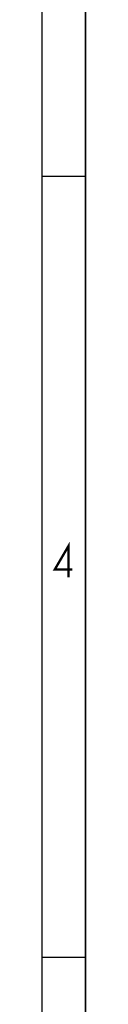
# Model space of a CAD drawing. Header units: millimetres. Extents: x 0 to 840, y 0 to 594.
# Tile 19 of 27: x 834.47 to 840, y 291.09 to 415.58. Entities that reach past the tile are written whole.
import ezdxf

# ---------------------------------------------------------------- set-up
doc = ezdxf.new("R2010")
doc.units = ezdxf.units.MM
doc.header["$LTSCALE"] = 46.2
doc.layers.get('0').update_dxf_attribs({"linetype": 'CONTINUOUS'})

msp = doc.modelspace()

# ---------------------------------------------------------------- linework, layer by layer
at = {"color": 7, "linetype": 'CONTINUOUS', "true_color": 0xf5f5f5}
for p, q in [((840, 0), (840, 594)), ((839.956, 0.716), (839.956, 593.342)), ((834.469, 6.203), (834.469, 587.855)), ((834.469, 395.8), (839.956, 395.8)), ((834.469, 297.029), (839.956, 297.029))]:
    msp.add_line(p, q, dxfattribs=at)
at = {"color": 7, "linetype": 'CONTINUOUS', "true_color": 0xf5f5f5, "const_width": 0.3}
msp.add_lwpolyline([(837.8, 345.079), (837.8, 349.03), (836.072, 346.067), (838.294, 346.067)], dxfattribs=at)

doc.saveas('drawing.dxf')
